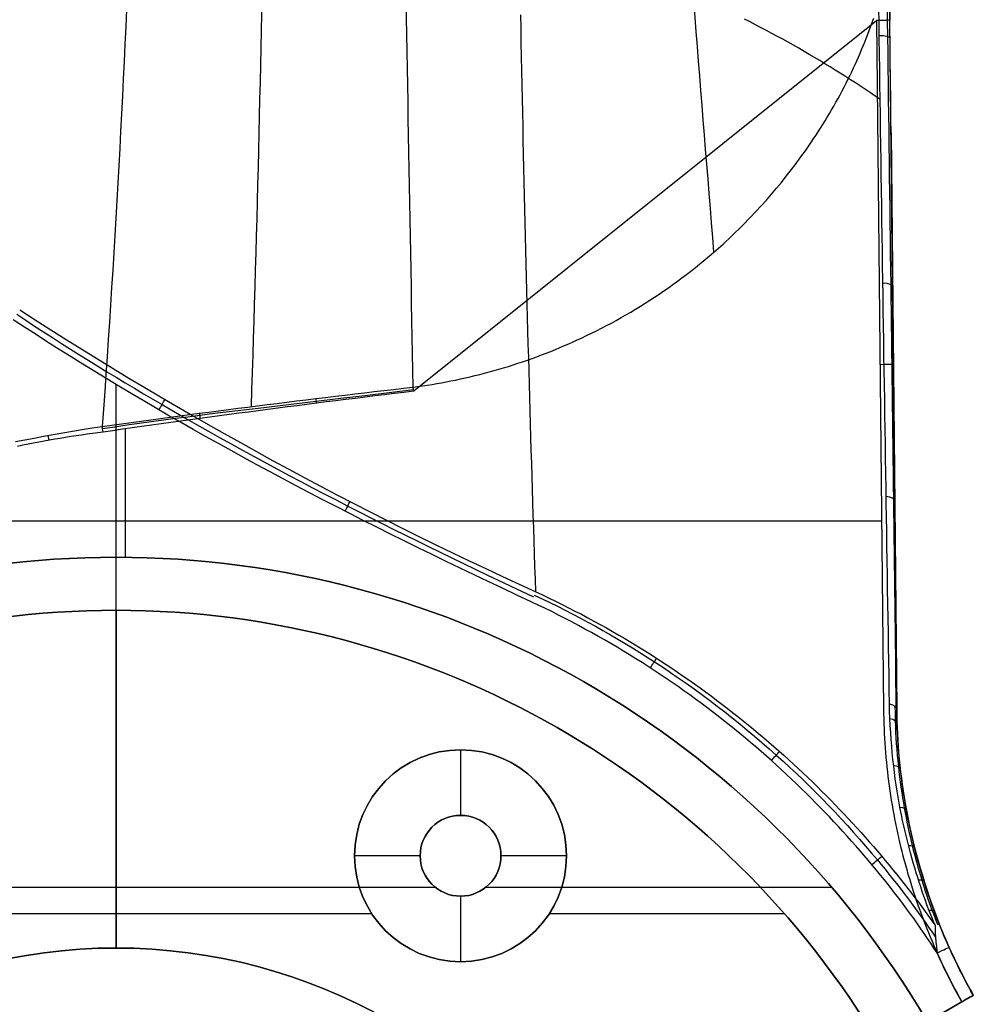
# Model space of a CAD drawing. Extents: x 8195 to 9024, y -2232 to -1505.
# Tile 19 of 42: x 8604 to 8676, y -1925 to -1851. Entities that reach past the tile are written whole.
import ezdxf

# ---------------------------------------------------------------- set-up
doc = ezdxf.new("R2010")
doc.units = 0
doc.layers.add('1', color=7, linetype='CONTINUOUS')

msp = doc.modelspace()

# ---------------------------------------------------------------- linework, layer by layer
at = {"layer": '1', "color": 7}
for p, q in [((8633.412, -1878.937, 67.546), (8668.357, -1850.966, 67.546)), ((8668.357, -1850.966, 67.546), (8668.874, -1902.951, 67.546)), ((8669.874, -1902.941, 66.546), (8669.357, -1850.956, 66.546)), ((8669.441, -1859.46, 50.801), (8669.874, -1902.941, 50.801)), ((8610.949, -1895.493, 27.546), (8610.949, -1878.444, 27.546)), ((8626.082, -1879.838, 67.546), (8626.042, -1879.51, 67.534)), ((8617.307, -1880.99, 67.546), (8617.258, -1880.619, 67.534)), ((8611.649, -1891.497, 67.546), (8611.649, -1881.777, 67.546)), ((8605.892, -1882.64, 67.545), (8605.826, -1882.295, 67.525)), ((8668.733, -1888.764, 67.546), (8586.052, -1888.764, 67.546)), ((8610.949, -1920.993, 53.546), (8610.949, -1891.493, 53.546)), ((8610.949, -1891.493, 53.546), (8610.949, -1891.493, 67.546)), ((8610.949, -1895.493, 42.546), (8610.949, -1895.493, 27.546)), ((8610.949, -1895.493, 42.546), (8610.949, -1920.993, 42.546)), ((8669.874, -1902.941, 66.546), (8669.874, -1902.941, 35.056)), ((8636.949, -1906.027, 42.546), (8636.949, -1906.027, 44.546)), ((8636.949, -1906.027, 44.546), (8636.949, -1910.977, 44.546)), ((8636.949, -1910.977, 44.546), (8636.949, -1910.977, 53.546)), ((8633.899, -1914.027, 44.546), (8628.949, -1914.027, 44.546)), ((8628.949, -1914.027, 44.546), (8628.949, -1914.027, 42.546)), ((8633.899, -1914.027, 53.546), (8633.899, -1914.027, 44.546)), ((8639.999, -1914.027, 44.546), (8639.999, -1914.027, 53.546)), ((8644.949, -1914.027, 44.546), (8639.999, -1914.027, 44.546)), ((8644.949, -1914.027, 44.546), (8644.949, -1914.027, 42.546)), ((8586.862, -1916.402, 53.546), (8635.036, -1916.402, 53.546)), ((8638.862, -1916.402, 53.546), (8664.955, -1916.402, 53.546)), ((8636.949, -1917.077, 44.546), (8636.949, -1917.077, 53.546)), ((8636.949, -1917.077, 44.546), (8636.949, -1922.027, 44.546)), ((8630.252, -1918.402, 42.546), (8591.646, -1918.402, 42.546)), ((8661.397, -1918.402, 42.546), (8643.646, -1918.402, 42.546)), ((8610.949, -1920.993, 42.546), (8610.949, -1920.993, 53.546)), ((8636.949, -1922.027, 44.546), (8636.949, -1922.027, 42.546)), ((8646.636, -1941.312, 47.546), (8675.653, -1924.559, 47.546)), ((8674.787, -1925.059, 27.546), (8668.721, -1928.561, 27.546)), ((8674.787, -1925.059, 67.546), (8672.185, -1926.561, 67.546)), ((8675.653, -1924.559, 28.546), (8675.653, -1924.559, 66.546))]:
    msp.add_line(p, q, dxfattribs=at)
at = {"layer": '1', "color": 7, "extrusion": (0.940838, 0.001437, -0.338854)}
msp.add_lwpolyline([(-1885.952, 2940.61), (-1885.237, 2941.168), (-1884.519, 2941.721), (-1883.797, 2942.27), (-1883.071, 2942.815), (-1882.342, 2943.355), (-1881.61, 2943.891), (-1880.874, 2944.423), (-1880.135, 2944.95), (-1879.392, 2945.472), (-1878.647, 2945.99), (-1877.898, 2946.503), (-1877.145, 2947.012), (-1876.39, 2947.516), (-1875.632, 2948.015), (-1874.87, 2948.509), (-1874.105, 2948.999), (-1873.338, 2949.484), (-1872.567, 2949.964), (-1871.793, 2950.439), (-1871.017, 2950.91), (-1870.237, 2951.375), (-1869.454, 2951.835), (-1868.669, 2952.291), (-1867.881, 2952.741), (-1867.09, 2953.186), (-1866.296, 2953.626), (-1865.499, 2954.061), (-1864.7, 2954.491), (-1863.898, 2954.915), (-1863.093, 2955.334), (-1862.286, 2955.748), (-1861.476, 2956.157), (-1860.664, 2956.56), (-1859.849, 2956.958), (-1859.031, 2957.35), (-1858.211, 2957.737), (-1857.389, 2958.119), (-1856.564, 2958.495), (-1855.737, 2958.865), (-1854.907, 2959.23), (-1854.076, 2959.589), (-1853.241, 2959.942), (-1852.405, 2960.29), (-1851.566, 2960.632), (-1850.725, 2960.968), (-1849.882, 2961.298), (-1849.037, 2961.622), (-1848.19, 2961.941), (-1847.341, 2962.254), (-1846.489, 2962.56), (-1845.636, 2962.861), (-1844.781, 2963.156), (-1843.923, 2963.444), (-1843.064, 2963.727), (-1842.203, 2964.003), (-1841.34, 2964.273), (-1840.475, 2964.537), (-1839.609, 2964.795), (-1838.74, 2965.047), (-1837.87, 2965.292), (-1836.998, 2965.531), (-1836.125, 2965.763), (-1835.25, 2965.989), (-1834.373, 2966.209), (-1833.495, 2966.422), (-1832.615, 2966.629), (-1831.734, 2966.829), (-1830.851, 2967.022), (-1829.966, 2967.209), (-1829.081, 2967.39), (-1828.193, 2967.563), (-1827.305, 2967.73), (-1826.415, 2967.89), (-1825.524, 2968.044), (-1824.631, 2968.19), (-1823.738, 2968.33), (-1822.843, 2968.462), (-1821.946, 2968.588), (-1821.049, 2968.707), (-1820.151, 2968.819), (-1819.251, 2968.924), (-1818.351, 2969.021), (-1817.449, 2969.112), (-1816.547, 2969.196), (-1815.643, 2969.272), (-1814.739, 2969.341), (-1813.833, 2969.403), (-1812.927, 2969.458), (-1812.02, 2969.505), (-1811.112, 2969.545), (-1810.203, 2969.577), (-1809.294, 2969.603), (-1808.384, 2969.62), (-1807.473, 2969.63), (-1806.561, 2969.633), (-1805.649, 2969.628)], dxfattribs=at)
at = {"layer": '1', "color": 7, "extrusion": (0.981693, 0.008756, -0.190271)}
msp.add_lwpolyline([(-1960.872, 1664.653), (-1960.191, 1665.098), (-1959.509, 1665.54), (-1958.827, 1665.978), (-1958.145, 1666.412), (-1957.462, 1666.844), (-1956.778, 1667.271), (-1956.094, 1667.695), (-1955.41, 1668.116), (-1954.724, 1668.533), (-1954.039, 1668.947), (-1953.352, 1669.357), (-1952.666, 1669.763), (-1951.978, 1670.166), (-1951.29, 1670.566), (-1950.602, 1670.962), (-1949.913, 1671.355), (-1949.224, 1671.744), (-1948.534, 1672.13), (-1947.843, 1672.512), (-1947.152, 1672.89), (-1946.461, 1673.266), (-1945.768, 1673.637), (-1945.076, 1674.006), (-1944.383, 1674.37), (-1943.689, 1674.731), (-1942.995, 1675.089), (-1942.3, 1675.443), (-1941.604, 1675.794), (-1940.909, 1676.141), (-1940.212, 1676.485), (-1939.515, 1676.825), (-1938.818, 1677.162), (-1938.12, 1677.495), (-1937.421, 1677.825), (-1936.722, 1678.151), (-1936.023, 1678.474), (-1935.322, 1678.793), (-1934.622, 1679.109), (-1933.921, 1679.422), (-1933.219, 1679.73), (-1932.516, 1680.036), (-1931.814, 1680.337), (-1931.11, 1680.636), (-1930.406, 1680.931), (-1929.702, 1681.222), (-1928.997, 1681.51), (-1928.292, 1681.794), (-1927.586, 1682.075), (-1926.879, 1682.352), (-1926.172, 1682.626), (-1925.464, 1682.897), (-1924.756, 1683.164), (-1924.047, 1683.427), (-1923.338, 1683.687), (-1922.628, 1683.943), (-1921.918, 1684.196), (-1921.207, 1684.446), (-1920.496, 1684.691), (-1919.784, 1684.934), (-1919.071, 1685.173), (-1918.358, 1685.408), (-1917.645, 1685.64), (-1916.931, 1685.869), (-1916.216, 1686.094), (-1915.501, 1686.315), (-1914.786, 1686.533), (-1914.069, 1686.748), (-1913.353, 1686.959), (-1912.635, 1687.166), (-1911.918, 1687.37), (-1911.199, 1687.571), (-1910.48, 1687.768), (-1909.761, 1687.961), (-1909.041, 1688.151), (-1908.321, 1688.338), (-1907.6, 1688.521), (-1906.878, 1688.7), (-1906.156, 1688.876), (-1905.433, 1689.049), (-1904.71, 1689.218), (-1903.987, 1689.384), (-1903.262, 1689.546), (-1902.538, 1689.704), (-1901.812, 1689.859), (-1901.087, 1690.011), (-1900.36, 1690.159), (-1899.633, 1690.304), (-1898.906, 1690.445), (-1898.178, 1690.582), (-1897.45, 1690.717), (-1896.72, 1690.847), (-1895.991, 1690.974), (-1895.261, 1691.098), (-1894.53, 1691.218), (-1893.799, 1691.335), (-1893.067, 1691.448), (-1892.335, 1691.558), (-1891.602, 1691.664), (-1890.869, 1691.767), (-1890.135, 1691.866), (-1889.401, 1691.961), (-1888.666, 1692.054), (-1887.931, 1692.142), (-1887.195, 1692.228), (-1886.458, 1692.309), (-1885.721, 1692.388), (-1884.983, 1692.462), (-1884.245, 1692.534), (-1883.507, 1692.601), (-1882.768, 1692.666), (-1882.028, 1692.726), (-1881.288, 1692.784), (-1880.547, 1692.838), (-1879.805, 1692.888), (-1879.064, 1692.935), (-1878.321, 1692.978), (-1877.578, 1693.018), (-1876.835, 1693.054), (-1876.091, 1693.087), (-1875.346, 1693.116), (-1874.601, 1693.142), (-1873.856, 1693.164), (-1873.11, 1693.183), (-1872.363, 1693.199), (-1871.616, 1693.21), (-1870.868, 1693.219), (-1870.12, 1693.224), (-1869.371, 1693.225)], dxfattribs=at)
at = {"layer": '1', "color": 7, "extrusion": (0.99739, 0.043175, 0.057866)}
msp.add_lwpolyline([(-2278.898, -468.126), (-2278.038, -467.665), (-2277.178, -467.208), (-2276.317, -466.754), (-2275.456, -466.304), (-2274.594, -465.858), (-2273.732, -465.415), (-2272.869, -464.976), (-2272.006, -464.541), (-2271.143, -464.109), (-2270.279, -463.681), (-2269.415, -463.256), (-2268.55, -462.835), (-2267.684, -462.418), (-2266.819, -462.004), (-2265.952, -461.594), (-2265.086, -461.188), (-2264.219, -460.785), (-2263.351, -460.386), (-2262.483, -459.99), (-2261.614, -459.598), (-2260.745, -459.21), (-2259.876, -458.825), (-2259.006, -458.444), (-2258.135, -458.067), (-2257.265, -457.693), (-2256.393, -457.323), (-2255.522, -456.957), (-2254.649, -456.594), (-2253.777, -456.235), (-2252.903, -455.879), (-2252.03, -455.527), (-2251.156, -455.179), (-2250.281, -454.834), (-2249.406, -454.493), (-2248.531, -454.155), (-2247.655, -453.822), (-2246.778, -453.491), (-2245.902, -453.165), (-2245.024, -452.842), (-2244.146, -452.523), (-2243.268, -452.207), (-2242.39, -451.895), (-2241.51, -451.587), (-2240.631, -451.282), (-2239.751, -450.981), (-2238.87, -450.683), (-2237.989, -450.39), (-2237.108, -450.099), (-2236.226, -449.813), (-2235.343, -449.53), (-2234.461, -449.25), (-2233.577, -448.975), (-2232.693, -448.703), (-2231.809, -448.434), (-2230.925, -448.169), (-2230.039, -447.908), (-2229.154, -447.651), (-2228.268, -447.397), (-2227.381, -447.146), (-2226.494, -446.9), (-2225.607, -446.657), (-2224.719, -446.417), (-2223.83, -446.182), (-2222.942, -445.949), (-2222.052, -445.721), (-2221.163, -445.496), (-2220.272, -445.275), (-2219.382, -445.057), (-2218.49, -444.843), (-2217.599, -444.633), (-2216.707, -444.426), (-2215.814, -444.223), (-2214.921, -444.024), (-2214.028, -443.828), (-2213.134, -443.636), (-2212.24, -443.447), (-2211.345, -443.262), (-2210.449, -443.081), (-2209.554, -442.903), (-2208.657, -442.729), (-2207.761, -442.559), (-2206.864, -442.392), (-2205.966, -442.229), (-2205.068, -442.069), (-2204.169, -441.914), (-2203.27, -441.761), (-2202.371, -441.613), (-2201.471, -441.468), (-2200.571, -441.326), (-2199.67, -441.189), (-2198.769, -441.055), (-2197.867, -440.924), (-2196.965, -440.797), (-2196.062, -440.674), (-2195.159, -440.555), (-2194.255, -440.439), (-2193.351, -440.326), (-2192.447, -440.218), (-2191.542, -440.113), (-2190.636, -440.011), (-2189.73, -439.913), (-2188.824, -439.819), (-2187.917, -439.729), (-2187.01, -439.642), (-2186.102, -439.559), (-2185.194, -439.479), (-2184.285, -439.403), (-2183.376, -439.331), (-2182.467, -439.262), (-2181.557, -439.197), (-2180.646, -439.135), (-2179.735, -439.078), (-2178.824, -439.023), (-2177.912, -438.973), (-2176.999, -438.926), (-2176.087, -438.882), (-2175.173, -438.843), (-2174.26, -438.807), (-2173.345, -438.774), (-2172.431, -438.746), (-2171.516, -438.72), (-2170.6, -438.699), (-2169.684, -438.681), (-2168.767, -438.667), (-2167.85, -438.656), (-2166.933, -438.649), (-2166.015, -438.646), (-2165.097, -438.646)], dxfattribs=at)
at = {"layer": '1', "color": 7}
for points in [[(8642.282, -1894.85), (8641.198, -1894.344), (8640.118, -1893.837), (8639.044, -1893.33), (8637.975, -1892.821), (8636.911, -1892.311), (8635.852, -1891.8), (8634.798, -1891.288), (8633.749, -1890.775), (8632.706, -1890.26), (8631.668, -1889.744), (8630.635, -1889.227), (8629.607, -1888.708), (8628.585, -1888.188), (8627.569, -1887.667), (8626.557, -1887.144), (8625.552, -1886.62), (8624.552, -1886.094), (8623.557, -1885.567), (8622.568, -1885.039), (8621.585, -1884.509), (8620.607, -1883.977), (8619.636, -1883.444), (8618.67, -1882.909), (8617.71, -1882.372), (8616.756, -1881.834), (8615.808, -1881.294), (8614.866, -1880.753), (8613.93, -1880.21), (8613, -1879.665), (8612.076, -1879.118), (8611.158, -1878.57), (8610.247, -1878.02), (8609.342, -1877.469), (8608.443, -1876.915), (8607.55, -1876.36), (8606.663, -1875.803), (8605.783, -1875.245), (8604.91, -1874.684), (8604.043, -1874.122), (8603.182, -1873.558)], [(8603.516, -1883.096), (8603.917, -1883.014), (8604.319, -1882.933), (8604.721, -1882.855), (8605.124, -1882.778), (8605.526, -1882.704), (8605.929, -1882.631), (8606.332, -1882.561), (8606.736, -1882.492), (8607.139, -1882.426), (8607.543, -1882.361), (8607.947, -1882.299), (8608.351, -1882.238), (8608.755, -1882.18), (8609.159, -1882.124), (8609.563, -1882.069), (8609.968, -1882.017)], [(8642.514, -1894.349), (8643.1, -1894.625), (8643.684, -1894.906), (8644.266, -1895.193), (8644.845, -1895.485), (8645.421, -1895.782), (8645.995, -1896.084), (8646.566, -1896.391), (8647.135, -1896.703), (8647.7, -1897.021), (8648.263, -1897.343), (8648.823, -1897.67), (8649.38, -1898.002), (8649.935, -1898.338), (8650.486, -1898.68), (8651.034, -1899.026), (8651.579, -1899.377), (8652.186, -1899.776), (8652.788, -1900.18), (8653.387, -1900.59), (8653.981, -1901.006), (8654.572, -1901.427), (8655.158, -1901.855), (8655.74, -1902.288), (8656.318, -1902.726), (8656.892, -1903.17), (8657.461, -1903.619), (8658.026, -1904.074), (8658.586, -1904.534), (8659.142, -1905), (8659.694, -1905.471), (8660.241, -1905.947), (8660.783, -1906.428), (8661.293, -1906.89), (8661.799, -1907.356), (8662.301, -1907.827), (8662.799, -1908.302), (8663.292, -1908.782), (8663.78, -1909.266), (8664.265, -1909.755), (8664.744, -1910.248), (8665.22, -1910.745), (8665.69, -1911.247), (8666.156, -1911.753), (8666.618, -1912.263), (8667.074, -1912.777), (8667.526, -1913.296), (8667.973, -1913.819), (8668.415, -1914.346), (8668.706, -1914.697), (8668.994, -1915.051), (8669.281, -1915.406), (8669.565, -1915.763), (8669.847, -1916.122), (8670.126, -1916.482), (8670.404, -1916.845), (8670.679, -1917.209), (8670.952, -1917.574), (8671.222, -1917.941), (8671.491, -1918.31), (8671.757, -1918.681), (8672.02, -1919.053), (8672.282, -1919.427), (8672.541, -1919.803), (8672.798, -1920.18)], [(8672.917, -1921.356), (8672.681, -1920.993), (8672.441, -1920.629), (8672.197, -1920.265), (8671.948, -1919.9), (8671.696, -1919.534), (8671.439, -1919.168), (8671.178, -1918.801), (8670.913, -1918.434), (8670.645, -1918.066), (8670.372, -1917.699), (8670.095, -1917.33), (8669.814, -1916.962), (8669.529, -1916.594), (8669.24, -1916.225), (8668.948, -1915.857), (8668.651, -1915.489), (8668.35, -1915.121), (8668.046, -1914.753), (8667.738, -1914.385), (8667.426, -1914.018), (8667.11, -1913.651), (8666.791, -1913.285), (8666.468, -1912.919), (8666.141, -1912.553), (8665.81, -1912.189), (8665.475, -1911.825), (8665.137, -1911.462), (8664.796, -1911.1), (8664.45, -1910.739), (8664.101, -1910.379), (8663.749, -1910.019), (8663.393, -1909.661), (8663.033, -1909.305), (8662.67, -1908.949), (8662.304, -1908.595), (8661.933, -1908.242), (8661.56, -1907.89), (8661.183, -1907.54), (8660.802, -1907.192), (8660.418, -1906.845), (8660.031, -1906.5), (8659.64, -1906.157), (8659.245, -1905.815), (8658.847, -1905.476), (8658.446, -1905.138), (8658.042, -1904.803), (8657.634, -1904.469), (8657.222, -1904.137), (8656.807, -1903.808), (8656.389, -1903.481), (8655.968, -1903.156), (8655.543, -1902.834), (8655.115, -1902.513), (8654.683, -1902.196), (8654.248, -1901.88), (8653.81, -1901.567), (8653.368, -1901.256), (8652.923, -1900.948), (8652.475, -1900.642), (8652.023, -1900.339), (8651.568, -1900.038), (8651.109, -1899.74), (8650.647, -1899.445), (8650.182, -1899.152), (8649.714, -1898.862), (8649.242, -1898.574), (8648.766, -1898.289), (8648.288, -1898.007), (8647.806, -1897.728), (8647.32, -1897.452), (8646.832, -1897.178), (8646.339, -1896.908), (8645.844, -1896.64), (8645.345, -1896.375), (8644.843, -1896.113), (8644.338, -1895.854), (8643.829, -1895.598), (8643.316, -1895.346), (8642.801, -1895.096), (8642.282, -1894.85)], [(8675.653, -1924.559), (8675.479, -1924.243), (8675.307, -1923.927), (8675.138, -1923.611), (8674.972, -1923.293), (8674.808, -1922.975), (8674.647, -1922.656), (8674.489, -1922.336), (8674.334, -1922.016), (8674.181, -1921.695), (8674.03, -1921.373), (8673.883, -1921.051), (8673.738, -1920.728), (8673.595, -1920.404), (8673.456, -1920.079), (8673.319, -1919.754), (8673.185, -1919.428), (8673.053, -1919.101), (8672.924, -1918.774), (8672.798, -1918.446), (8672.674, -1918.117), (8672.553, -1917.787), (8672.435, -1917.457), (8672.319, -1917.126), (8672.206, -1916.794), (8672.096, -1916.462), (8671.988, -1916.129), (8671.883, -1915.795), (8671.781, -1915.46), (8671.681, -1915.125), (8671.584, -1914.789), (8671.49, -1914.452), (8671.399, -1914.115), (8671.31, -1913.777), (8671.223, -1913.438), (8671.14, -1913.098), (8671.059, -1912.758), (8670.98, -1912.417), (8670.905, -1912.075), (8670.832, -1911.733), (8670.761, -1911.39), (8670.694, -1911.046), (8670.629, -1910.701), (8670.567, -1910.356), (8670.507, -1910.01), (8670.45, -1909.663), (8670.396, -1909.316), (8670.344, -1908.968), (8670.295, -1908.619), (8670.249, -1908.27), (8670.205, -1907.919), (8670.164, -1907.568), (8670.126, -1907.217), (8670.09, -1906.864), (8670.057, -1906.511), (8670.027, -1906.157), (8669.999, -1905.803), (8669.974, -1905.448), (8669.952, -1905.092), (8669.932, -1904.735), (8669.915, -1904.378), (8669.901, -1904.02), (8669.889, -1903.661), (8669.88, -1903.301), (8669.874, -1902.941)], [(8668.874, -1902.951), (8668.881, -1903.319), (8668.89, -1903.687), (8668.902, -1904.054), (8668.916, -1904.42), (8668.934, -1904.786), (8668.954, -1905.151), (8668.977, -1905.515), (8669.002, -1905.878), (8669.031, -1906.24), (8669.062, -1906.602), (8669.095, -1906.963), (8669.132, -1907.324), (8669.171, -1907.683), (8669.213, -1908.042), (8669.257, -1908.401), (8669.305, -1908.758), (8669.355, -1909.115), (8669.408, -1909.471), (8669.463, -1909.826), (8669.522, -1910.181), (8669.583, -1910.535), (8669.646, -1910.888), (8669.713, -1911.24), (8669.782, -1911.592), (8669.854, -1911.943), (8669.929, -1912.293), (8670.006, -1912.642), (8670.086, -1912.991), (8670.169, -1913.339), (8670.255, -1913.686), (8670.343, -1914.033), (8670.434, -1914.378), (8670.528, -1914.724), (8670.624, -1915.068), (8670.723, -1915.411), (8670.825, -1915.754), (8670.93, -1916.096), (8671.037, -1916.438), (8671.147, -1916.779), (8671.26, -1917.119), (8671.376, -1917.458), (8671.494, -1917.796), (8671.615, -1918.134), (8671.739, -1918.471), (8671.865, -1918.807), (8671.995, -1919.143), (8672.127, -1919.478), (8672.261, -1919.812), (8672.399, -1920.145), (8672.539, -1920.478), (8672.682, -1920.81), (8672.827, -1921.141), (8672.976, -1921.472), (8673.127, -1921.801), (8673.28, -1922.13), (8673.437, -1922.459), (8673.596, -1922.786), (8673.758, -1923.113), (8673.923, -1923.439), (8674.09, -1923.765), (8674.26, -1924.089), (8674.433, -1924.413), (8674.609, -1924.736), (8674.787, -1925.059)]]:
    msp.add_lwpolyline(points, dxfattribs=at)
at = {"layer": '1', "color": 7, "extrusion": (0.910068, -0.413268, -0.031402)}
msp.add_lwpolyline([(1848.877, 299.487), (1848.679, 299.408), (1848.508, 299.342), (1848.364, 299.29), (1848.302, 299.27), (1848.247, 299.252), (1848.199, 299.239), (1848.177, 299.233), (1848.157, 299.228), (1848.139, 299.224), (1848.122, 299.221), (1848.114, 299.22), (1848.107, 299.219), (1848.1, 299.218), (1848.094, 299.218), (1848.088, 299.218), (1848.085, 299.217), (1848.083, 299.217), (1848.08, 299.217), (1848.077, 299.218), (1848.075, 299.218), (1848.073, 299.218), (1848.071, 299.218), (1848.068, 299.218), (1848.067, 299.219), (1848.066, 299.219), (1848.066, 299.219), (1848.065, 299.219), (1848.064, 299.219), (1848.063, 299.22), (1848.062, 299.22), (1848.061, 299.22), (1848.06, 299.22), (1848.06, 299.221), (1848.059, 299.221), (1848.058, 299.221), (1848.057, 299.222), (1848.057, 299.222), (1848.056, 299.222), (1848.056, 299.222), (1848.056, 299.223), (1848.055, 299.223), (1848.055, 299.223), (1848.055, 299.223), (1848.054, 299.223), (1848.054, 299.224), (1848.054, 299.224), (1848.054, 299.224), (1848.053, 299.224), (1848.053, 299.224), (1848.053, 299.225), (1848.053, 299.225), (1848.052, 299.225), (1848.052, 299.225), (1848.052, 299.226), (1848.052, 299.226), (1848.052, 299.226), (1848.051, 299.226), (1848.051, 299.227), (1848.051, 299.227), (1848.051, 299.227), (1848.051, 299.227), (1848.051, 299.228), (1848.05, 299.228), (1848.05, 299.228), (1848.05, 299.228), (1848.05, 299.229), (1848.05, 299.229), (1848.05, 299.229), (1848.05, 299.23), (1848.05, 299.23), (1848.049, 299.23), (1848.049, 299.23), (1848.049, 299.231), (1848.049, 299.231), (1848.049, 299.231), (1848.049, 299.232), (1848.049, 299.232), (1848.049, 299.232), (1848.049, 299.233), (1848.049, 299.233), (1848.049, 299.233), (1848.049, 299.234), (1848.049, 299.234), (1848.049, 299.234), (1848.049, 299.235), (1848.049, 299.235), (1848.049, 299.235), (1848.049, 299.236), (1848.049, 299.236), (1848.049, 299.236), (1848.049, 299.237), (1848.049, 299.238), (1848.049, 299.238)], dxfattribs=at)
at = {"layer": '1', "color": 7, "extrusion": (-0.009953, 0.99995, 1.7885e-09)}
msp.add_lwpolyline([(-8649.506, 67.546), (-8649.562, 67.54), (-8649.617, 67.532), (-8649.67, 67.523), (-8649.696, 67.518), (-8649.721, 67.512), (-8649.746, 67.506), (-8649.771, 67.499), (-8649.795, 67.492), (-8649.819, 67.485), (-8649.843, 67.477), (-8649.866, 67.469), (-8649.889, 67.461), (-8649.911, 67.452), (-8649.933, 67.442), (-8649.954, 67.433), (-8649.975, 67.422), (-8649.996, 67.412), (-8650.016, 67.401), (-8650.036, 67.389), (-8650.056, 67.378), (-8650.075, 67.365), (-8650.093, 67.353), (-8650.112, 67.34), (-8650.129, 67.326), (-8650.147, 67.313), (-8650.164, 67.298), (-8650.181, 67.284), (-8650.197, 67.269), (-8650.213, 67.253), (-8650.228, 67.238), (-8650.243, 67.221), (-8650.258, 67.205), (-8650.272, 67.188), (-8650.286, 67.17), (-8650.299, 67.152), (-8650.312, 67.134), (-8650.325, 67.115), (-8650.337, 67.096), (-8650.349, 67.077), (-8650.36, 67.057), (-8650.371, 67.037), (-8650.382, 67.016), (-8650.392, 66.995), (-8650.402, 66.974), (-8650.411, 66.952), (-8650.42, 66.929), (-8650.428, 66.907), (-8650.437, 66.884), (-8650.444, 66.86), (-8650.452, 66.836), (-8650.459, 66.812), (-8650.465, 66.787), (-8650.471, 66.762), (-8650.477, 66.736), (-8650.482, 66.71), (-8650.492, 66.657), (-8650.499, 66.603), (-8650.506, 66.546)], dxfattribs=at)
at = {"layer": '1', "color": 7, "extrusion": (0.33258, 0.931958, -0.144376)}
msp.add_lwpolyline([(-8813.652, 188.269), (-8813.693, 188.35), (-8813.694, 188.352), (-8813.695, 188.353), (-8813.695, 188.354), (-8813.695, 188.354), (-8813.695, 188.354), (-8813.695, 188.354), (-8813.695, 188.354), (-8813.695, 188.354), (-8813.695, 188.354), (-8813.696, 188.354), (-8813.696, 188.354), (-8813.696, 188.354), (-8813.696, 188.354), (-8813.696, 188.354), (-8813.696, 188.354), (-8813.696, 188.354), (-8813.696, 188.354), (-8813.696, 188.354), (-8813.696, 188.354), (-8813.696, 188.354), (-8813.696, 188.354), (-8813.695, 188.354), (-8813.695, 188.353), (-8813.695, 188.353), (-8813.695, 188.352), (-8813.693, 188.348), (-8813.305, 187.544)], dxfattribs=at)
at = {"layer": '1', "color": 7}
for points in [[(8669.326, -1902.564, 34.252), (8669.308, -1901.493, 34.758), (8669.291, -1900.419, 35.258), (8669.274, -1899.343, 35.753), (8669.257, -1898.265, 36.242), (8669.24, -1897.184, 36.725), (8669.223, -1896.101, 37.203), (8669.205, -1895.016, 37.675), (8669.188, -1893.929, 38.141), (8669.171, -1892.839, 38.602), (8669.154, -1891.747, 39.057), (8669.136, -1890.652, 39.507), (8669.119, -1889.556, 39.95), (8669.102, -1888.457, 40.389), (8669.084, -1887.357, 40.821), (8669.067, -1886.254, 41.249), (8669.05, -1885.149, 41.67), (8669.032, -1884.042, 42.086), (8669.015, -1882.933, 42.497), (8668.998, -1881.822, 42.902), (8668.981, -1880.709, 43.301), (8668.963, -1879.594, 43.695), (8668.946, -1878.478, 44.083), (8668.929, -1877.359, 44.466), (8668.911, -1876.239, 44.843), (8668.894, -1875.116, 45.215), (8668.877, -1873.992, 45.581), (8668.86, -1872.867, 45.942), (8668.843, -1871.739, 46.297), (8668.825, -1870.61, 46.647), (8668.808, -1869.479, 46.991), (8668.791, -1868.346, 47.33), (8668.774, -1867.212, 47.664), (8668.757, -1866.076, 47.992), (8668.74, -1864.939, 48.314), (8668.723, -1863.8, 48.631), (8668.706, -1862.659, 48.943), (8668.689, -1861.518, 49.249), (8668.672, -1860.374, 49.55), (8668.655, -1859.229, 49.846), (8668.639, -1858.083, 50.136), (8668.622, -1856.935, 50.42), (8668.605, -1855.786, 50.7), (8668.588, -1854.636, 50.974), (8668.572, -1853.485, 51.242), (8668.555, -1852.332, 51.505), (8668.539, -1851.178, 51.763), (8668.522, -1850.022, 52.016)], [(8669.148, -1849.804, 52.466), (8669.163, -1850.987, 52.212), (8669.177, -1852.169, 51.952), (8669.192, -1853.35, 51.687), (8669.207, -1854.53, 51.416), (8669.222, -1855.708, 51.139), (8669.237, -1856.886, 50.857), (8669.252, -1858.061, 50.569), (8669.267, -1859.236, 50.276), (8669.282, -1860.409, 49.977), (8669.297, -1861.58, 49.672), (8669.312, -1862.75, 49.361), (8669.327, -1863.919, 49.045), (8669.341, -1865.086, 48.723), (8669.356, -1866.251, 48.395), (8669.371, -1867.415, 48.062), (8669.386, -1868.577, 47.723), (8669.401, -1869.738, 47.378), (8669.416, -1870.897, 47.027), (8669.429, -1871.918, 46.713), (8669.442, -1872.939, 46.394), (8669.455, -1873.957, 46.07), (8669.468, -1874.975, 45.743), (8669.481, -1875.991, 45.41), (8669.494, -1877.005, 45.073), (8669.507, -1878.018, 44.732), (8669.519, -1879.03, 44.386), (8669.532, -1880.04, 44.036), (8669.545, -1881.049, 43.681), (8669.558, -1882.056, 43.322), (8669.571, -1883.061, 42.958), (8669.583, -1884.065, 42.59), (8669.596, -1885.067, 42.218), (8669.609, -1886.068, 41.841), (8669.621, -1887.067, 41.459), (8669.634, -1888.064, 41.073), (8669.646, -1889.059, 40.683), (8669.659, -1890.053, 40.288), (8669.671, -1891.044, 39.889), (8669.683, -1892.035, 39.485), (8669.696, -1893.023, 39.077), (8669.708, -1894.009, 38.665), (8669.72, -1894.994, 38.248), (8669.732, -1895.976, 37.827), (8669.744, -1896.957, 37.401), (8669.756, -1897.935, 36.971), (8669.768, -1898.912, 36.537), (8669.78, -1899.887, 36.098), (8669.792, -1900.859, 35.655), (8669.804, -1901.83, 35.207), (8669.815, -1902.798, 34.755)], [(8669.874, -1902.941, 35.056), (8669.862, -1901.728, 35.628), (8669.85, -1900.512, 36.194), (8669.837, -1899.292, 36.753), (8669.825, -1898.068, 37.305), (8669.813, -1896.841, 37.851), (8669.801, -1895.611, 38.391), (8669.788, -1894.377, 38.923), (8669.776, -1893.139, 39.449), (8669.763, -1891.898, 39.968), (8669.751, -1890.653, 40.481), (8669.739, -1889.404, 40.987), (8669.726, -1888.152, 41.487), (8669.714, -1886.895, 41.979), (8669.701, -1885.635, 42.465), (8669.689, -1884.372, 42.945), (8669.676, -1883.104, 43.417), (8669.663, -1881.833, 43.883), (8669.651, -1880.557, 44.342), (8669.638, -1879.278, 44.795), (8669.625, -1877.995, 45.24), (8669.613, -1876.708, 45.679), (8669.6, -1875.417, 46.112), (8669.587, -1874.121, 46.537), (8669.574, -1872.822, 46.955), (8669.561, -1871.519, 47.367), (8669.548, -1870.211, 47.772), (8669.535, -1868.9, 48.17), (8669.522, -1867.584, 48.562), (8669.509, -1866.264, 48.946), (8669.496, -1864.94, 49.324), (8669.483, -1863.611, 49.694), (8669.47, -1862.278, 50.058), (8669.456, -1860.941, 50.415), (8669.443, -1859.6, 50.765), (8669.43, -1858.254, 51.108), (8669.416, -1856.903, 51.445), (8669.403, -1855.548, 51.774), (8669.389, -1854.189, 52.096), (8669.376, -1852.825, 52.411), (8669.362, -1851.456, 52.719), (8669.349, -1850.083, 53.02)], [(8633.374, -1878.646, 67.538), (8633.73, -1878.599, 67.538), (8634.086, -1878.549, 67.538), (8634.442, -1878.496, 67.538), (8634.797, -1878.44, 67.538), (8635.152, -1878.38, 67.538), (8635.506, -1878.318, 67.538), (8635.859, -1878.253, 67.538), (8636.212, -1878.184, 67.538), (8636.578, -1878.11, 67.538), (8636.943, -1878.032, 67.539), (8637.308, -1877.952, 67.539), (8637.672, -1877.868, 67.539), (8638.035, -1877.78, 67.539), (8638.397, -1877.69, 67.539), (8638.758, -1877.597, 67.539), (8639.119, -1877.5, 67.539), (8639.481, -1877.399, 67.539), (8639.843, -1877.296, 67.539), (8640.204, -1877.189, 67.539), (8640.564, -1877.078, 67.539), (8640.923, -1876.965, 67.539), (8641.28, -1876.849, 67.539), (8641.637, -1876.729, 67.539), (8641.993, -1876.607, 67.54), (8642.348, -1876.481, 67.54), (8642.702, -1876.352, 67.54), (8643.055, -1876.22, 67.54), (8643.407, -1876.085, 67.54), (8643.758, -1875.947, 67.54), (8644.108, -1875.805, 67.54), (8644.456, -1875.661, 67.54), (8644.803, -1875.514, 67.54), (8645.124, -1875.375, 67.54), (8645.444, -1875.233, 67.54), (8645.763, -1875.088, 67.54), (8646.08, -1874.941, 67.54), (8646.46, -1874.761, 67.54), (8646.838, -1874.578, 67.54), (8647.215, -1874.391, 67.54), (8647.589, -1874.2, 67.54), (8647.962, -1874.005, 67.54), (8648.333, -1873.807, 67.541), (8648.701, -1873.606, 67.541), (8649.068, -1873.401, 67.541), (8649.435, -1873.191, 67.541), (8649.8, -1872.978, 67.541), (8650.162, -1872.761, 67.541), (8650.523, -1872.54, 67.541), (8650.881, -1872.316, 67.541), (8651.237, -1872.089, 67.541), (8651.591, -1871.858, 67.541), (8651.943, -1871.624, 67.541), (8652.291, -1871.387, 67.541), (8652.637, -1871.146, 67.541), (8652.98, -1870.903, 67.541), (8653.321, -1870.655, 67.541), (8653.66, -1870.405, 67.541), (8653.996, -1870.151, 67.541), (8654.329, -1869.894, 67.542), (8654.66, -1869.634, 67.542), (8655.015, -1869.348, 67.542), (8655.422, -1869.013, 67.542), (8655.749, -1868.737, 67.542), (8656.073, -1868.458, 67.542), (8656.421, -1868.153, 67.542), (8656.765, -1867.843, 67.542), (8656.979, -1867.647, 67.542), (8657.192, -1867.45, 67.542), (8657.613, -1867.051, 67.542), (8658.029, -1866.646, 67.542), (8658.439, -1866.235, 67.542), (8658.644, -1866.027, 67.542), (8658.847, -1865.816, 67.542), (8659.248, -1865.392, 67.542), (8659.644, -1864.962, 67.543), (8660.034, -1864.527, 67.543), (8660.418, -1864.086, 67.543), (8660.796, -1863.639, 67.543), (8661.169, -1863.188, 67.543), (8661.534, -1862.732, 67.543), (8661.734, -1862.478, 67.543), (8661.933, -1862.221, 67.543), (8662.199, -1861.871, 67.543), (8662.461, -1861.518, 67.543), (8662.72, -1861.162, 67.543), (8662.975, -1860.804, 67.543), (8663.184, -1860.505, 67.543), (8663.39, -1860.205, 67.543), (8663.574, -1859.932, 67.543), (8663.756, -1859.658, 67.543), (8663.936, -1859.382, 67.543), (8664.114, -1859.104, 67.543), (8664.288, -1858.828, 67.543), (8664.46, -1858.55, 67.543), (8664.63, -1858.27, 67.543), (8664.797, -1857.99, 67.543), (8664.962, -1857.709, 67.543), (8665.124, -1857.427, 67.543), (8665.284, -1857.143, 67.543), (8665.442, -1856.858, 67.543), (8665.596, -1856.574, 67.543), (8665.749, -1856.288, 67.543), (8665.898, -1856.001, 67.543), (8666.046, -1855.712, 67.543), (8666.191, -1855.424, 67.543), (8666.334, -1855.134, 67.543), (8666.474, -1854.843, 67.543), (8666.612, -1854.55, 67.542), (8666.736, -1854.281, 67.542), (8666.858, -1854.011, 67.542), (8667.057, -1853.561, 67.542), (8667.25, -1853.108, 67.541), (8667.438, -1852.65, 67.541), (8667.62, -1852.19, 67.541), (8667.798, -1851.725, 67.54), (8667.969, -1851.258, 67.54), (8668.136, -1850.784, 67.539)], [(8642.631, -1894.099, 27.795), (8642.599, -1893.142, 28.363), (8642.567, -1892.181, 28.926), (8642.535, -1891.217, 29.485), (8642.504, -1890.25, 30.038), (8642.473, -1889.28, 30.586), (8642.442, -1888.308, 31.13), (8642.412, -1887.332, 31.668), (8642.381, -1886.354, 32.201), (8642.351, -1885.373, 32.729), (8642.321, -1884.389, 33.252), (8642.292, -1883.402, 33.77), (8642.262, -1882.413, 34.282), (8642.233, -1881.421, 34.79), (8642.205, -1880.426, 35.292), (8642.176, -1879.429, 35.789), (8642.148, -1878.429, 36.281), (8642.12, -1877.427, 36.767), (8642.092, -1876.422, 37.249), (8642.065, -1875.414, 37.725), (8642.038, -1874.404, 38.195), (8642.011, -1873.391, 38.66), (8641.984, -1872.376, 39.12), (8641.958, -1871.359, 39.575), (8641.932, -1870.339, 40.023), (8641.906, -1869.317, 40.467), (8641.881, -1868.293, 40.905), (8641.856, -1867.266, 41.338), (8641.831, -1866.237, 41.765), (8641.806, -1865.206, 42.186), (8641.782, -1864.172, 42.602), (8641.758, -1863.137, 43.012), (8641.734, -1862.099, 43.417), (8641.711, -1861.059, 43.816), (8641.688, -1860.017, 44.209), (8641.665, -1858.973, 44.597), (8641.643, -1857.927, 44.979), (8641.62, -1856.879, 45.355), (8641.598, -1855.828, 45.726), (8641.577, -1854.776, 46.09), (8641.555, -1853.722, 46.449), (8641.534, -1852.666, 46.802), (8641.514, -1851.609, 47.15), (8641.493, -1850.549, 47.491)], [(8668.621, -1856.936, 50.426), (8668.252, -1856.683, 50.411), (8667.882, -1856.431, 50.397), (8667.509, -1856.18, 50.382), (8667.134, -1855.932, 50.367), (8666.757, -1855.684, 50.352), (8666.378, -1855.438, 50.337), (8665.997, -1855.194, 50.322), (8665.614, -1854.952, 50.307), (8665.229, -1854.711, 50.292), (8664.842, -1854.471, 50.277), (8664.452, -1854.233, 50.262), (8664.061, -1853.997, 50.246), (8663.668, -1853.762, 50.231), (8663.273, -1853.53, 50.216), (8662.876, -1853.298, 50.2), (8662.477, -1853.069, 50.185), (8662.076, -1852.841, 50.169), (8661.674, -1852.615, 50.154), (8661.269, -1852.39, 50.138), (8660.863, -1852.168, 50.122), (8660.454, -1851.947, 50.106), (8660.044, -1851.728, 50.091), (8659.632, -1851.51, 50.075), (8659.218, -1851.295, 50.059), (8658.803, -1851.081, 50.043), (8658.386, -1850.869, 50.027)], [(8603.453, -1873.147, 27.631), (8604.125, -1873.592, 27.63), (8604.8, -1874.035, 27.629), (8605.477, -1874.475, 27.628), (8606.155, -1874.913, 27.627), (8606.835, -1875.348, 27.626), (8607.516, -1875.78, 27.625), (8608.199, -1876.21, 27.624), (8608.884, -1876.637, 27.624), (8609.57, -1877.061, 27.623), (8610.258, -1877.484, 27.622), (8610.948, -1877.904, 27.622), (8611.639, -1878.321, 27.621), (8612.331, -1878.736, 27.62), (8613.025, -1879.149, 27.62), (8613.72, -1879.559, 27.619), (8614.416, -1879.968, 27.619), (8615.279, -1880.47, 27.618), (8616.144, -1880.968, 27.618), (8617.011, -1881.463, 27.617), (8617.88, -1881.955, 27.617), (8618.751, -1882.444, 27.616), (8619.624, -1882.929, 27.616), (8620.498, -1883.412, 27.616), (8621.374, -1883.891, 27.615), (8622.251, -1884.367, 27.615), (8623.131, -1884.841, 27.615), (8624.011, -1885.311, 27.614), (8624.894, -1885.779, 27.614), (8625.777, -1886.244, 27.614), (8626.662, -1886.707, 27.613), (8627.549, -1887.166, 27.613), (8628.437, -1887.624, 27.613), (8629.305, -1888.068, 27.612), (8630.174, -1888.509, 27.612), (8631.045, -1888.948, 27.612), (8631.917, -1889.386, 27.611), (8632.79, -1889.82, 27.611), (8633.664, -1890.253, 27.611), (8634.539, -1890.684, 27.61), (8635.415, -1891.112, 27.61), (8636.292, -1891.539, 27.61), (8637.17, -1891.963, 27.609), (8638.049, -1892.386, 27.609), (8638.928, -1892.807, 27.609), (8640.691, -1893.643, 27.608), (8642.456, -1894.473, 27.607)], [(8633.4, -1878.843, 67.545), (8631.568, -1879.073, 67.545), (8629.735, -1879.297, 67.545), (8627.902, -1879.517, 67.545), (8621.674, -1880.251, 67.544), (8619.476, -1880.515, 67.544), (8618.378, -1880.65, 67.543), (8617.28, -1880.787, 67.543), (8616.36, -1880.904, 67.543), (8615.441, -1881.023, 67.543), (8614.522, -1881.145, 67.543), (8613.603, -1881.27, 67.543), (8612.685, -1881.398, 67.542), (8611.768, -1881.53, 67.542), (8610.85, -1881.666, 67.542), (8609.934, -1881.805, 67.542)], [(8603.36, -1882.76, 67.521), (8604.06, -1882.624, 67.522), (8604.766, -1882.491, 67.522), (8605.478, -1882.359, 67.523), (8606.197, -1882.23, 67.524), (8606.923, -1882.103, 67.525), (8607.656, -1881.978, 67.525), (8608.396, -1881.854, 67.526), (8609.145, -1881.731, 67.527), (8609.902, -1881.61, 67.527)], [(8642.631, -1894.099, 27.795), (8643.132, -1894.334, 27.796), (8643.63, -1894.571, 27.798), (8644.125, -1894.811, 27.799), (8644.616, -1895.054, 27.8), (8645.104, -1895.3, 27.801), (8645.588, -1895.549, 27.803), (8646.069, -1895.8, 27.804), (8646.547, -1896.054, 27.805), (8647.022, -1896.31, 27.806), (8647.494, -1896.569, 27.808), (8647.962, -1896.831, 27.809), (8648.427, -1897.096, 27.811), (8648.889, -1897.363, 27.812), (8649.348, -1897.632, 27.813), (8649.803, -1897.904, 27.815), (8650.256, -1898.179, 27.816), (8650.705, -1898.456, 27.818), (8651.152, -1898.735, 27.819), (8651.595, -1899.017, 27.821), (8652.035, -1899.301, 27.822), (8652.472, -1899.588, 27.824), (8652.906, -1899.877, 27.825), (8653.337, -1900.168, 27.827), (8653.765, -1900.462, 27.829), (8654.19, -1900.757, 27.83), (8654.612, -1901.056, 27.832), (8655.031, -1901.356, 27.834), (8655.447, -1901.658, 27.835), (8655.86, -1901.963, 27.837), (8656.271, -1902.27, 27.839), (8656.678, -1902.579, 27.841), (8657.083, -1902.89, 27.843), (8657.485, -1903.203, 27.844), (8657.883, -1903.518, 27.846), (8658.279, -1903.835, 27.848), (8658.672, -1904.154, 27.85), (8659.062, -1904.475, 27.852), (8659.45, -1904.797, 27.854), (8659.834, -1905.122, 27.856), (8660.215, -1905.448, 27.858), (8660.593, -1905.776, 27.86), (8660.968, -1906.106, 27.862), (8661.34, -1906.437, 27.864), (8661.709, -1906.77, 27.867), (8662.075, -1907.105, 27.869), (8662.438, -1907.441, 27.871), (8662.798, -1907.778, 27.873), (8663.154, -1908.117, 27.876), (8663.508, -1908.458, 27.878), (8663.858, -1908.799, 27.88), (8664.205, -1909.142, 27.883), (8664.549, -1909.486, 27.885), (8664.889, -1909.831, 27.888), (8665.227, -1910.177, 27.89), (8665.561, -1910.524, 27.893), (8665.891, -1910.872, 27.895), (8666.219, -1911.221, 27.898), (8666.542, -1911.57, 27.901), (8666.863, -1911.92, 27.903), (8667.18, -1912.271, 27.906), (8667.494, -1912.622, 27.909), (8667.804, -1912.973, 27.912), (8668.111, -1913.325, 27.914), (8668.414, -1913.677, 27.917), (8668.713, -1914.029, 27.92), (8669.009, -1914.381, 27.923), (8669.302, -1914.733, 27.926), (8669.59, -1915.085, 27.929), (8669.875, -1915.437, 27.932), (8670.157, -1915.789, 27.935), (8670.435, -1916.14, 27.938), (8670.709, -1916.491, 27.941), (8670.979, -1916.842, 27.945), (8671.245, -1917.192, 27.948), (8671.508, -1917.541, 27.951), (8671.767, -1917.89, 27.954), (8672.022, -1918.238, 27.958), (8672.273, -1918.585, 27.961), (8672.521, -1918.932, 27.965), (8672.764, -1919.277, 27.968)], [(8672.764, -1919.277, 27.968), (8672.642, -1918.979, 28.034), (8672.52, -1918.675, 28.104), (8672.399, -1918.365, 28.179), (8672.278, -1918.05, 28.258), (8672.157, -1917.728, 28.341), (8672.038, -1917.401, 28.428), (8671.919, -1917.067, 28.519), (8671.801, -1916.728, 28.615), (8671.684, -1916.382, 28.716), (8671.569, -1916.031, 28.821), (8671.454, -1915.674, 28.93), (8671.342, -1915.311, 29.044), (8671.23, -1914.942, 29.162), (8671.12, -1914.567, 29.285), (8671.012, -1914.186, 29.413), (8670.906, -1913.8, 29.545), (8670.802, -1913.407, 29.682), (8670.7, -1913.009, 29.823), (8670.6, -1912.605, 29.969), (8670.503, -1912.194, 30.12), (8670.408, -1911.777, 30.277), (8670.317, -1911.355, 30.438), (8670.228, -1910.925, 30.604), (8670.142, -1910.49, 30.775), (8670.06, -1910.048, 30.952), (8669.981, -1909.6, 31.134), (8669.906, -1909.144, 31.321), (8669.835, -1908.682, 31.514), (8669.767, -1908.214, 31.711), (8669.704, -1907.738, 31.915), (8669.645, -1907.254, 32.124), (8669.59, -1906.764, 32.338), (8669.54, -1906.266, 32.558), (8669.494, -1905.761, 32.783), (8669.453, -1905.248, 33.014), (8669.417, -1904.727, 33.25), (8669.386, -1904.198, 33.492), (8669.361, -1903.662, 33.74), (8669.34, -1903.117, 33.993), (8669.326, -1902.564, 34.252)], [(8669.739, -1902.738, 34.626), (8669.745, -1903.279, 34.364), (8669.758, -1903.822, 34.104), (8669.773, -1904.255, 33.898), (8669.792, -1904.688, 33.693), (8669.815, -1905.122, 33.49), (8669.842, -1905.556, 33.288), (8669.874, -1905.991, 33.087), (8669.91, -1906.426, 32.888), (8669.95, -1906.862, 32.691), (8669.995, -1907.298, 32.495), (8670.038, -1907.688, 32.322), (8670.085, -1908.078, 32.15), (8670.136, -1908.469, 31.979), (8670.19, -1908.86, 31.81), (8670.247, -1909.251, 31.643), (8670.308, -1909.642, 31.478), (8670.373, -1910.034, 31.314), (8670.441, -1910.426, 31.153), (8670.506, -1910.782, 31.008), (8670.574, -1911.138, 30.864), (8670.645, -1911.494, 30.723), (8670.719, -1911.85, 30.583), (8670.796, -1912.206, 30.445), (8670.876, -1912.563, 30.309), (8670.959, -1912.919, 30.176), (8671.046, -1913.276, 30.044), (8671.126, -1913.596, 29.927), (8671.208, -1913.917, 29.813), (8671.293, -1914.237, 29.7), (8671.381, -1914.558, 29.589), (8671.471, -1914.878, 29.48), (8671.564, -1915.199, 29.373), (8671.659, -1915.519, 29.268), (8671.757, -1915.839, 29.165), (8671.847, -1916.125, 29.075), (8671.938, -1916.411, 28.987), (8672.032, -1916.697, 28.901), (8672.128, -1916.983, 28.816), (8672.226, -1917.269, 28.734), (8672.326, -1917.554, 28.654), (8672.428, -1917.84, 28.575), (8672.532, -1918.125, 28.499), (8672.638, -1918.408, 28.426), (8672.745, -1918.69, 28.355), (8672.855, -1918.972, 28.286), (8672.966, -1919.254, 28.219)], [(8672.764, -1919.277, 27.968), (8672.764, -1919.299, 27.956), (8672.765, -1919.322, 27.944), (8672.766, -1919.387, 27.912), (8672.767, -1919.454, 27.882), (8672.769, -1919.526, 27.852), (8672.771, -1919.6, 27.823), (8672.773, -1919.636, 27.81), (8672.776, -1919.715, 27.782), (8672.779, -1919.797, 27.756), (8672.782, -1919.882, 27.731), (8672.786, -1919.969, 27.708), (8672.792, -1920.089, 27.678), (8672.795, -1920.16, 27.663), (8672.8, -1920.233, 27.648), (8672.806, -1920.308, 27.634), (8672.813, -1920.384, 27.622), (8672.817, -1920.427, 27.615), (8672.834, -1920.563, 27.597), (8672.853, -1920.702, 27.582), (8672.873, -1920.843, 27.569), (8672.887, -1920.96, 27.561), (8672.902, -1921.097, 27.553), (8672.907, -1921.163, 27.55), (8672.912, -1921.229, 27.548), (8672.915, -1921.292, 27.547), (8672.917, -1921.356, 27.546)]]:
    msp.add_polyline3d(points, dxfattribs=at)
at = {"layer": '1', "color": 7, "extrusion": (-0.745517, -0.000230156, -0.666487)}
msp.add_arc((1800.126, -4912.922, -6463.399), 779.291, 270.001908, 276.198411, dxfattribs=at)
at = {"layer": '1', "color": 7, "extrusion": (0.884611, 0.003552, 0.466317)}
msp.add_arc((-1831.843, -2913.784, 7651.189), 1046.403, 265.457709, 269.986021, dxfattribs=at)
at = {"layer": '1', "color": 7, "extrusion": (0.998432, 0.020672, 0.052028)}
msp.add_arc((-1974.249, 1032.611, 8584.511), 1414.64, 266.648224, 269.937588, dxfattribs=at)
at = {"layer": '1', "color": 7, "extrusion": (0.995324, 0.081717, 0.0515)}
msp.add_arc((-2489.816, 1839.773, 8466.392), 2210.214, 267.908437, 269.754575, dxfattribs=at)
at = {"layer": '1', "color": 7, "extrusion": (0.99995, 0.009953, 2.31528e-06)}
msp.add_arc((-1937.152, 33.912, 8650.506), 32.614, 88.86648, 89.99047, dxfattribs=at)
at = {"layer": '1', "color": 7, "extrusion": (0.009947, -0.999951, 5.89068e-06)}
msp.add_arc((8649.517, 66.535, 1937.097), 1, 0.00426, 89.99075, dxfattribs=at)
at = {"layer": '1', "color": 7, "extrusion": (0.009561, -0.975348, -0.220464)}
msp.add_arc((8649.797, 478.312, 1877.943), 0.999, 280.51681, 0.35733, dxfattribs=at)
at = {"layer": '1', "color": 7, "extrusion": (0.009506, -0.955039, -0.296327)}
msp.add_arc((8649.506, 625.36, 1855.252), 0.998, 285.95291, 0.189, dxfattribs=at)
at = {"layer": '1', "color": 7, "extrusion": (-0.003674, -0.008915, 0.999954)}
msp.add_arc((8766.79, -1620.646, 12.923), 300.266, 237.10562, 245.58456, dxfattribs=at)
at = {"layer": '1', "color": 7, "extrusion": (0.009953, -0.99995, 0)}
msp.add_arc((8649.506, 66.546, 1963.141), 1, 0, 89.99751, dxfattribs=at)
at = {"layer": '1', "color": 7, "extrusion": (-0.001125, 0.012354, -0.999923)}
msp.add_arc((-8743.479, -2844.555, -100.449), 973.264, 82.106649, 83.49939, dxfattribs=at)
at = {"layer": '1', "color": 7, "extrusion": (0, 0, -1)}
for centre, radius, start, end in [((-8746.548, -2830.916, -67.546), 958.678, 81.809362, 83.222585), ((-8610.949, -1962.493, -67.546), 71, 30.40349, 149.59651), ((-8610.949, -1962.493, -42.546), 67, 30.42758, 149.57242), ((-8610.949, -1962.493, -35.046), 67, 30.42758, 149.57242), ((-8714.872, -1902.493, -47.544), 45, 330.63663, 359.42947), ((-8714.872, -1902.493, -66.546), 45, 330.63663, 359.42975), ((-8636.949, -1914.027, -44.546), 8, 270, 90), ((-8636.949, -1914.027, -43.546), 8, 270, 90), ((-8636.949, -1914.027, -44.546), 8, 90, 270), ((-8636.949, -1914.027, -43.546), 8, 90, 270), ((-8636.949, -1914.027, -53.546), 3.05, 0, 180), ((-8636.949, -1914.027, -53.546), 3.05, 180, 0), ((-8610.949, -1962.493, -53.546), 41.5, 30.69033, 149.30967), ((-8714.872, -1902.493, -27.546), 46, 330.62279, 335.79121)]:
    msp.add_arc(centre, radius, start, end, dxfattribs=at)
at = {"layer": '1', "color": 7, "extrusion": (-0.991354, -0.131217, -2.44995e-05)}
msp.add_arc((2995.545, 62.339, -8312.217), 5.003, 90.00071, 93.3666, dxfattribs=at)
at = {"layer": '1', "color": 7, "extrusion": (0.864426, -0.50276, 2.76048e-11)}
msp.add_arc((2705.422, 29.081, 8391.699), 1.535, 270.45319, 306.23637, dxfattribs=at)
at = {"layer": '1', "color": 7, "extrusion": (-0.987326, -0.158702, 1.36318e-05)}
msp.add_arc((3224.586, 63.132, -8202.168), 4.527, 90.0005, 95.23111, dxfattribs=at)
at = {"layer": '1', "color": 7, "extrusion": (0.890213, -0.455544, -2.81512e-11)}
msp.add_arc((2249.802, 29.09, 8541.043), 1.543, 270.38261, 302.78277, dxfattribs=at)
at = {"layer": '1', "color": 7, "extrusion": (0.009049, -0.931483, -0.363673)}
msp.add_arc((8649.975, 755.912, 1821.142), 0.998, 291.52538, 0.00817, dxfattribs=at)
at = {"layer": '1', "color": 7}
for centre, radius, start, end in [((8610.949, -1962.493, 53.546), 71, 30.40349, 149.59651), ((8610.949, -1962.493, 60.546), 71, 30.40349, 149.59651), ((8610.949, -1962.493, 27.546), 67, 30.42758, 149.57242), ((8636.949, -1914.027, 42.546), 8, 90, 270), ((8636.949, -1914.027, 42.546), 8, 270, 90), ((8636.949, -1914.027, 44.546), 3.05, 0, 180), ((8636.949, -1914.027, 49.046), 3.05, 0, 180), ((8636.949, -1914.027, 44.546), 3.05, 180, 0), ((8636.949, -1914.027, 49.046), 3.05, 180, 0), ((8610.949, -1962.493, 42.546), 41.5, 30.69033, 149.30967), ((8610.949, -1962.493, 48.046), 41.5, 30.69033, 149.30967), ((8714.872, -1902.493, 28.546), 45, 204.20879, 209.36337)]:
    msp.add_arc(centre, radius, start, end, dxfattribs=at)
at = {"layer": '1', "color": 7, "extrusion": (0.838374, -0.545095, -1.77362e-11)}
msp.add_arc((3122.97, 29.103, 8288.603), 1.557, 270.31453, 304.46997, dxfattribs=at)
at = {"layer": '1', "color": 7, "extrusion": (0.00878, -0.902731, -0.430115)}
msp.add_arc((8649.948, 886.367, 1778.89), 1.008, 297.35236, 359.72212, dxfattribs=at)
at = {"layer": '1', "color": 7, "extrusion": (-0.485846, -0.399464, 0.77742)}
for centre, radius, start, end in [((7007.622, 4318.723, -3424.816), 43.464, 223.51492, 234.62294), ((7007.476, 4318.641, -3424.816), 43.313, 234.71915, 247.35567)]:
    msp.add_arc(centre, radius, start, end, dxfattribs=at)
at = {"layer": '1', "color": 7, "extrusion": (0.030721, -0.905113, -0.424061)}
msp.add_arc((8599.247, 962.992, 1975.054), 1.075, 300.67559, 356.56059, dxfattribs=at)
at = {"layer": '1', "color": 7, "extrusion": (0.74472, -0.667377, -6.16217e-12)}
msp.add_arc((4359.678, 29.106, 7722.165), 1.56, 270.73779, 307.03294, dxfattribs=at)
at = {"layer": '1', "color": 7, "extrusion": (0.10143, -0.911078, -0.39956)}
msp.add_arc((8404.776, 1171.014, 2604.111), 1.084, 304.044, 355.5291, dxfattribs=at)
at = {"layer": '1', "color": 7, "extrusion": (0.16698, -0.91466, -0.368123)}
msp.add_arc((8185.428, 1294.542, 3183.713), 1.081, 306.41277, 357.23999, dxfattribs=at)
at = {"layer": '1', "color": 7, "extrusion": (0.228745, -0.91595, -0.329713)}
msp.add_arc((7948.16, 1333.622, 3726.022), 1.07, 308.6248, 359.80495, dxfattribs=at)
at = {"layer": '1', "color": 7, "extrusion": (0.639338, -0.768926, -9.37403e-12)}
msp.add_arc((5440.878, 29.105, 7014.039), 1.559, 271.12703, 310.51797, dxfattribs=at)
at = {"layer": '1', "color": 7, "extrusion": (0.286185, -0.914749, -0.285188)}
msp.add_arc((7703.206, 1288.339, 4225.925), 1.061, 310.5082, 1.10431, dxfattribs=at)
at = {"layer": '1', "color": 7, "extrusion": (0.338864, -0.910852, -0.235626)}
msp.add_arc((7458.506, 1164.329, 4679.224), 1.065, 312.55438, 359.77123, dxfattribs=at)
at = {"layer": '1', "color": 7, "extrusion": (-0.894804, -0.398099, 0.202097)}
msp.add_arc((5280.709, 1480.946, -6990.88), 9.198, 259.85066, 271.08098, dxfattribs=at)
at = {"layer": '1', "color": 7, "extrusion": (0.410063, -0.912057, 7.38122e-07)}
msp.add_arc((7122.322, 28.542, 5308.826), 1, 270, 360, dxfattribs=at)
at = {"layer": '1', "color": 7, "extrusion": (-0.5, 0.866025, 2.42648e-12)}
msp.add_arc((-6550.057, 66.546, -6004.543), 1, 89.9983, 179.99824, dxfattribs=at)
at = {"layer": '1', "color": 7, "extrusion": (-0.5, 0.866025, 1.97548e-12)}
msp.add_arc((-6550.057, 28.546, -6004.543), 1, 180.00176, 270.0017, dxfattribs=at)

doc.saveas('drawing.dxf')
